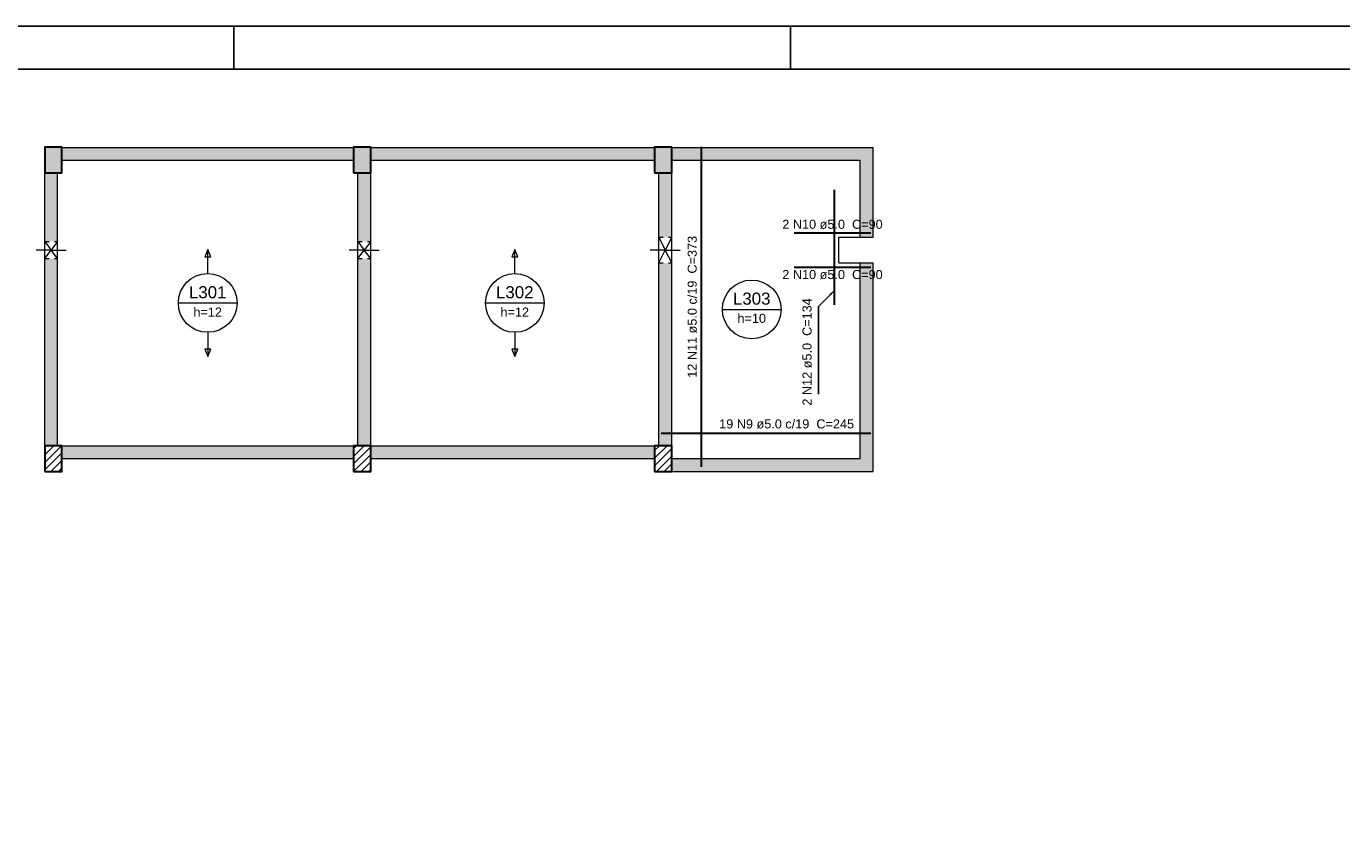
# Model space of a CAD drawing. Header units: millimetres. Extents: x 0 to 84.1, y 0 to 59.4.
# Tile 6 of 8: x 16.3 to 47, y 40.4 to 59.4. Entities that reach past the tile are written whole.
import ezdxf

# ---------------------------------------------------------------- set-up
doc = ezdxf.new("R2010")
doc.units = ezdxf.units.MM
doc.header["$MEASUREMENT"] = 0
doc.linetypes.add('DOT', pattern=[0.635, 0, -0.635])
doc.linetypes.add('NULL', pattern=[0])
for name, color, linetype, lineweight in [('Cotas', 1, 'Continuous', 0), ('Descrição da armadura', 7, 'Continuous', 0), ('DT-Armadura positiva', 2, 'Continuous', 30), ('DT-Hachura pilar em laje', 252, 'Continuous', 5), ('DT-Hachura viga em laje', 254, 'Continuous', 5), ('DT-Textos', 7, 'Continuous', 5), ('FO-Aberturas', 7, 'Continuous', 5), ('FO-Pilares', 4, 'Continuous', 30), ('FO-Vigas', 1, 'Continuous', 20)]:
    doc.layers.add(name, color=color, linetype=linetype, lineweight=lineweight)
doc.layers.add('SEDUC_MARF', color=1, linetype='Continuous')
doc.layers.add('SEDUC_MARGG', color=7, linetype='Continuous')
doc.styles.add('Arial', font='txt')
doc.dimstyles.get("Standard").update_dxf_attribs({"dimtxt": 0.18, "dimasz": 0.18, "dimexe": 0.18, "dimexo": 0.0625, "dimgap": 0.09, "dimtad": 0, "dimtih": 1, "dimtoh": 1, "dimdec": 4, "dimzin": 0, "dimdsep": 46, "dimtxsty": 'Standard', "dimcen": 0.09, "dimadec": 0, "dimazin": 0, "dimtfac": 1, "dimtdec": 4, "dimtofl": 0, "dimtmove": 0, "dimatfit": 3, "dimfxl": 1, "dimtolj": 1, "dimtzin": 0, "dimarcsym": 0})

msp = doc.modelspace()

# ---------------------------------------------------------------- hatches: boundary and pattern name
at = {"layer": 'DT-Hachura pilar em laje', "linetype": 'Continuous'}
for points in [[(16.6881, 55.9745), (16.8881, 55.9745), (17.0881, 55.9745), (17.0881, 56.2745), (17.0881, 56.5745), (16.8881, 56.5745), (16.6881, 56.5745), (16.6881, 56.2745)], [(23.8981, 55.9745), (24.0981, 55.9745), (24.2981, 55.9745), (24.2981, 56.2745), (24.2981, 56.5745), (24.0981, 56.5745), (23.8981, 56.5745), (23.8981, 56.2745)], [(30.9271, 55.9745), (31.1271, 55.9745), (31.3271, 55.9745), (31.3271, 56.2745), (31.3271, 56.5745), (31.1271, 56.5745), (30.9271, 56.5745), (30.9271, 56.2745)]]:
    msp.add_hatch(color=252, dxfattribs=at).paths.add_polyline_path(points)
h = msp.add_hatch(dxfattribs=at)
h.set_pattern_fill('ANSI31', color=252, style=0)
h.paths.add_polyline_path([(16.6881, 49.0029), (16.8881, 49.0029), (17.0881, 49.0029), (17.0881, 49.3029), (17.0881, 49.6029), (16.8881, 49.6029), (16.6881, 49.6029), (16.6881, 49.3029)])
h = msp.add_hatch(dxfattribs=at)
h.set_pattern_fill('ANSI31', color=252, style=0)
h.paths.add_polyline_path([(23.8981, 49.0029), (24.0981, 49.0029), (24.2981, 49.0029), (24.2981, 49.3029), (24.2981, 49.6029), (24.0981, 49.6029), (23.8981, 49.6029), (23.8981, 49.3029)])
h = msp.add_hatch(dxfattribs=at)
h.set_pattern_fill('ANSI31', color=252, style=0)
h.paths.add_polyline_path([(30.9271, 49.0029), (31.1271, 49.0029), (31.3271, 49.0029), (31.3271, 49.3029), (31.3271, 49.6029), (31.1271, 49.6029), (30.9271, 49.6029), (30.9271, 49.3029)])
at = {"layer": 'DT-Hachura viga em laje', "linetype": 'Continuous'}
for points in [[(21.0383, 56.5717), (21.0383, 56.5717), (17.0883, 56.5717), (17.0883, 56.2717), (21.0383, 56.2717), (21.0383, 56.5717)], [(23.8983, 56.5717), (23.8983, 56.5717), (21.0383, 56.5717), (21.0383, 56.2717), (23.8983, 56.2717), (23.8983, 56.5717)], [(30.9271, 56.5717), (30.9271, 56.5717), (24.2983, 56.5717), (24.2983, 56.2717), (30.9271, 56.2717), (30.9271, 56.5717)], [(36.0273, 56.5717), (36.0273, 56.5717), (31.3271, 56.5717), (31.3271, 56.2717), (35.7271, 56.2717), (36.0273, 56.5717)], [(36.0273, 56.5717), (36.0273, 56.5717), (35.7271, 56.2717), (35.7271, 54.4745), (36.0273, 54.4745), (36.0273, 56.5717)], [(16.9883, 55.9745), (16.9883, 55.9745), (16.6883, 55.9745), (16.6883, 54.3745), (16.9883, 54.3745), (16.9883, 55.9745)], [(24.2983, 55.9745), (24.2983, 55.9745), (23.9983, 55.9745), (23.9983, 54.3745), (24.2983, 54.3745), (24.2983, 55.9745)], [(31.3271, 55.9745), (31.3271, 55.9745), (31.0271, 55.9745), (31.0271, 54.4745), (31.3271, 54.4745), (31.3271, 55.9745)], [(16.6883, 53.9745), (16.6883, 53.9745), (16.6883, 49.6029), (16.9883, 49.6029), (16.9883, 53.9745), (16.6883, 53.9745)], [(24.2981, 53.9745), (24.2981, 53.9745), (23.9983, 53.9745), (23.9983, 49.6029), (24.2981, 49.6029), (24.2981, 53.9745)], [(31.0271, 53.8745), (31.0271, 53.8745), (31.0271, 49.6029), (31.3271, 49.6029), (31.3271, 53.8745), (31.0271, 53.8745)], [(36.0271, 53.8745), (36.0271, 53.8745), (35.7271, 53.8745), (35.7271, 49.3043), (36.0271, 49.0043), (36.0271, 53.8745)], [(23.8983, 49.6029), (23.8983, 49.6029), (17.0883, 49.6029), (17.0883, 49.3029), (23.8983, 49.3029), (23.8983, 49.6029)], [(30.9271, 49.6029), (30.9271, 49.6029), (24.2983, 49.6029), (24.2983, 49.3029), (30.9271, 49.3029), (30.9271, 49.6029)], [(35.7271, 49.3043), (35.7271, 49.3043), (31.3271, 49.3043), (31.3271, 49.0043), (36.0271, 49.0043), (35.7271, 49.3043)]]:
    msp.add_hatch(color=254, dxfattribs=at).paths.add_polyline_path(points)

# ---------------------------------------------------------------- linework, layer by layer
at = {"layer": 'DT-Armadura positiva'}
for points in [[(32.0227, 49.1137), (32.0227, 56.5811)], [(35.1271, 52.8906), (35.1271, 55.5772)], [(34.1838, 54.5745), (35.9771, 54.5745)], [(34.1838, 53.7745), (35.9771, 53.7745)], [(31.0771, 49.8949), (35.9771, 49.8949)]]:
    msp.add_lwpolyline(points, dxfattribs=at)
at = {"layer": 'DT-Textos'}
for p, q in [((20.4931, 54.1875), (20.4225, 54.0181)), ((20.5637, 54.0181), (20.4931, 54.1875)), ((27.6626, 54.1875), (27.592, 54.0181)), ((27.7332, 54.0181), (27.6626, 54.1875)), ((20.4225, 54.0181), (20.5637, 54.0181)), ((27.592, 54.0181), (27.7332, 54.0181)), ((19.8077, 52.9373), (21.1785, 52.9373)), ((26.9772, 52.9373), (28.348, 52.9373)), ((32.5094, 52.788), (33.8802, 52.788)), ((20.5637, 51.8565), (20.4225, 51.8565)), ((20.4225, 51.8565), (20.4931, 51.6871)), ((20.4931, 51.6871), (20.5637, 51.8565)), ((27.7332, 51.8565), (27.592, 51.8565)), ((27.592, 51.8565), (27.6626, 51.6871)), ((27.6626, 51.6871), (27.7332, 51.8565))]:
    msp.add_line(p, q, dxfattribs=at)
for points in [[(20.4931, 53.6227), (20.4931, 54.1875)], [(27.6626, 53.6227), (27.6626, 54.1875)], [(20.4931, 52.2519), (20.4931, 51.6871)], [(27.6626, 52.2519), (27.6626, 51.6871)]]:
    msp.add_lwpolyline(points, dxfattribs=at)
for centre in [(20.4931, 52.9373), (27.6626, 52.9373), (33.1948, 52.788)]:
    msp.add_circle(centre, 0.6854, dxfattribs=at)
at = {"layer": 'FO-Aberturas'}
for p, q in [((16.6881, 54.3745), (16.8381, 54.1745)), ((16.9881, 54.3745), (16.8381, 54.1745)), ((23.9981, 54.3745), (24.1481, 54.1745)), ((24.2981, 54.3745), (24.1481, 54.1745)), ((31.0271, 54.4745), (31.1771, 54.1745)), ((31.3271, 54.4745), (31.1771, 54.1745)), ((16.8381, 54.1745), (16.4881, 54.1745)), ((16.6881, 53.9745), (16.8381, 54.1745)), ((16.8381, 54.1745), (17.1881, 54.1745)), ((16.9881, 53.9745), (16.8381, 54.1745)), ((24.1481, 54.1745), (23.7981, 54.1745)), ((23.9981, 53.9745), (24.1481, 54.1745)), ((24.1481, 54.1745), (24.4981, 54.1745)), ((24.2981, 53.9745), (24.1481, 54.1745)), ((31.1771, 54.1745), (30.8271, 54.1745)), ((31.0271, 53.8745), (31.1771, 54.1745)), ((31.1771, 54.1745), (31.5271, 54.1745)), ((31.3271, 53.8745), (31.1771, 54.1745))]:
    msp.add_line(p, q, dxfattribs=at)
at = {"layer": 'FO-Pilares'}
for points in [[(16.6881, 55.9745), (16.8881, 55.9745), (17.0881, 55.9745), (17.0881, 56.2745), (17.0881, 56.5745), (16.8881, 56.5745), (16.6881, 56.5745), (16.6881, 56.2745), (16.6881, 55.9745)], [(23.8981, 55.9745), (24.0981, 55.9745), (24.2981, 55.9745), (24.2981, 56.2745), (24.2981, 56.5745), (24.0981, 56.5745), (23.8981, 56.5745), (23.8981, 56.2745), (23.8981, 55.9745)], [(30.9271, 55.9745), (31.1271, 55.9745), (31.3271, 55.9745), (31.3271, 56.2745), (31.3271, 56.5745), (31.1271, 56.5745), (30.9271, 56.5745), (30.9271, 56.2745), (30.9271, 55.9745)], [(16.6881, 49.0029), (16.8881, 49.0029), (17.0881, 49.0029), (17.0881, 49.3029), (17.0881, 49.6029), (16.8881, 49.6029), (16.6881, 49.6029), (16.6881, 49.3029), (16.6881, 49.0029)], [(23.8981, 49.0029), (24.0981, 49.0029), (24.2981, 49.0029), (24.2981, 49.3029), (24.2981, 49.6029), (24.0981, 49.6029), (23.8981, 49.6029), (23.8981, 49.3029), (23.8981, 49.0029)], [(30.9271, 49.0029), (31.1271, 49.0029), (31.3271, 49.0029), (31.3271, 49.3029), (31.3271, 49.6029), (31.1271, 49.6029), (30.9271, 49.6029), (30.9271, 49.3029), (30.9271, 49.0029)]]:
    msp.add_lwpolyline(points, close=True, dxfattribs=at)
at = {"layer": 'FO-Vigas'}
for p, q in [((17.0881, 56.5717), (21.0381, 56.5717)), ((21.0381, 56.5717), (23.8981, 56.5717)), ((24.2981, 56.5717), (30.9271, 56.5717)), ((31.3271, 56.5717), (36.0271, 56.5717)), ((36.0271, 54.4745), (36.0271, 56.5717)), ((17.0881, 56.2717), (21.0381, 56.2717)), ((21.0381, 56.2717), (23.8981, 56.2717)), ((24.2981, 56.2717), (30.9271, 56.2717)), ((31.3271, 56.2717), (35.7271, 56.2717)), ((35.7271, 54.4745), (35.7271, 56.2717)), ((16.6881, 54.1745), (16.6881, 55.9745)), ((16.9881, 54.1745), (16.9881, 55.9745)), ((23.9981, 54.1745), (23.9981, 55.9745)), ((24.2981, 54.1745), (24.2981, 55.9745)), ((31.0271, 54.1745), (31.0271, 55.9745)), ((31.3271, 54.1745), (31.3271, 55.9745)), ((35.2271, 54.4745), (35.7271, 54.4745)), ((35.2271, 53.8745), (35.2271, 54.4745)), ((35.7271, 54.4745), (36.0271, 54.4745)), ((16.6881, 49.6029), (16.6881, 54.1745)), ((16.9881, 49.6029), (16.9881, 54.1745)), ((23.9981, 49.6029), (23.9981, 54.1745)), ((24.2981, 49.6029), (24.2981, 54.1745)), ((31.0271, 49.6029), (31.0271, 54.1745)), ((31.3271, 49.6029), (31.3271, 54.1745)), ((35.2271, 53.8745), (35.7271, 53.8745)), ((35.7271, 53.8745), (36.0271, 53.8745)), ((35.7271, 49.3043), (35.7271, 53.8745)), ((36.0271, 49.0043), (36.0271, 53.8745)), ((17.0881, 49.6029), (23.8981, 49.6029)), ((24.2981, 49.6029), (30.9271, 49.6029)), ((17.0881, 49.3029), (23.8981, 49.3029)), ((24.2981, 49.3029), (30.9271, 49.3029)), ((31.3271, 49.3043), (35.7271, 49.3043)), ((31.3271, 49.0043), (36.0271, 49.0043))]:
    msp.add_line(p, q, dxfattribs=at)
at = {"layer": 'FO-Vigas', "linetype": 'DOT', "ltscale": 0.2}
for p, q in [((16.6881, 54.3745), (16.9881, 54.3745)), ((23.9981, 54.3745), (24.2981, 54.3745)), ((31.0271, 54.4745), (31.3271, 54.4745)), ((16.6881, 53.9745), (16.9881, 53.9745)), ((23.9981, 53.9745), (24.2981, 53.9745)), ((31.0271, 53.8745), (31.3271, 53.8745))]:
    msp.add_line(p, q, dxfattribs=at)
at = {"layer": 'SEDUC_MARF'}
for p, q in [((21.1, 59.4), (21.1, 58.4)), ((34.1, 59.4), (34.1, 58.4))]:
    msp.add_line(p, q, dxfattribs=at)
msp.add_lwpolyline([(84.1, 59.4), (0, 59.4), (0, 0), (84.1, 0)], close=True, dxfattribs=at)
at = {"layer": 'SEDUC_MARGG'}
msp.add_lwpolyline([(2.5, 1), (83.1, 1), (83.1, 58.4), (2.5, 58.4)], close=True, dxfattribs=at)

# ---------------------------------------------------------------- texts
at = {"layer": 'Descrição da armadura', "linetype": 'NULL', "char_height": 0.2118, "attachment_point": 8, "line_spacing_factor": 0.9, "style": 'Arial'}
for s, insert, width in [('2 N10 ø5.0  C=90', (35.0807, 54.6644), 4.594404), ('2 N10 ø5.0  C=90', (35.0807, 53.4899), 4.594404), ('19 N9 ø5.0 c/19  C=245', (34.0097, 50.0013), 6.174395)]:
    msp.add_mtext(s, dxfattribs=dict(at, insert=insert, width=width))
at = {"layer": 'Descrição da armadura', "linetype": 'NULL', "char_height": 0.2118, "attachment_point": 8, "rotation": 90.00021, "line_spacing_factor": 0.9, "style": 'Arial'}
for s, insert, width in [('12 N11 ø5.0 c/19  C=373', (31.9164, 52.8479), 6.496963), ('2 N12 ø5.0  C=134', (34.5977, 51.7944), 4.916973)]:
    msp.add_mtext(s, dxfattribs=dict(at, insert=insert, width=width))
at = {"layer": 'DT-Textos', "linetype": 'NULL', "attachment_point": 8, "line_spacing_factor": 0.798, "style": 'Arial'}
for s, insert, char_height, width in [('L301', (20.4927, 53.0437), 0.2824, 1.735195), ('L302', (27.6627, 53.0437), 0.2824, 1.735195), ('L303', (33.1944, 52.8937), 0.2824, 1.735195), ('h=12', (20.4927, 52.6194), 0.2118, 1.306416), ('h=12', (27.6627, 52.6194), 0.2118, 1.306416), ('h=10', (33.1944, 52.4704), 0.2118, 1.306416)]:
    msp.add_mtext(s, dxfattribs=dict(at, insert=insert, char_height=char_height, width=width))

# ---------------------------------------------------------------- leaders
at = {"layer": 'Cotas'}
msp.add_leader([(35.1271, 53.2323), (34.7521, 52.8573), (34.7521, 50.8074)], dimstyle='Standard', override={"dimasz": 0.15}, dxfattribs=at)

doc.saveas('drawing.dxf')
